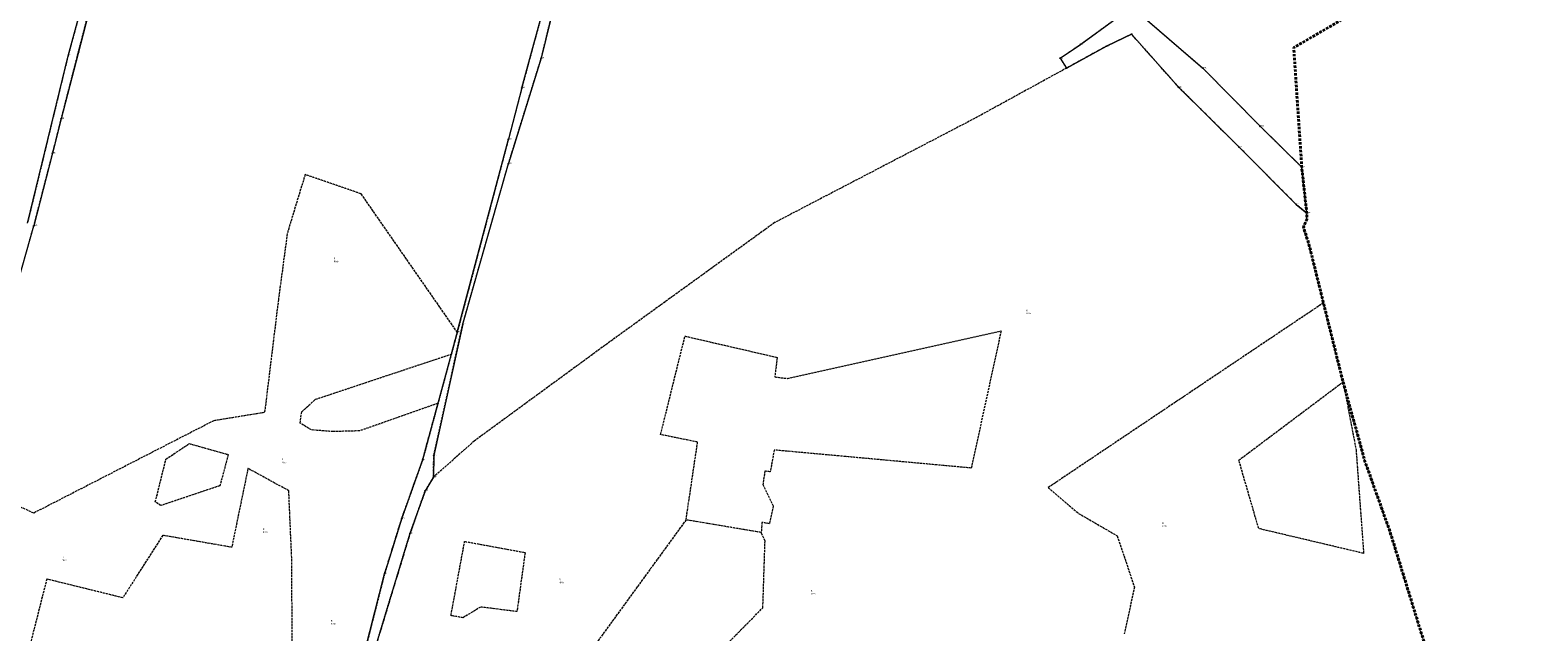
# Model space of a CAD drawing. Header units: metres. Extents: x 6524698 to 6533081, y 5883213 to 5896811.
# Tile 91 of 131: x 6527140 to 6528121, y 5893250 to 5893641. Entities that reach past the tile are written whole.
import ezdxf
from ezdxf.enums import TextEntityAlignment as Align

# ---------------------------------------------------------------- set-up
doc = ezdxf.new("R2010")
doc.units = ezdxf.units.M
for name, pattern in [('mapa zasadnicza$0$1.5_1.0', [2.5, 1.5, -1]), ('mapa zasadnicza$0$219-500', [0]), ('mapa zasadnicza$0$egkk-500', [2, 1.5, -0.5]), ('mapa zasadnicza$0$egug-500', [1, 0.5, -0.5])]:
    doc.linetypes.add(name, pattern=pattern)
for name, color, linetype in [('mapa zasadnicza$0$202-punkt graniczny', 7, 'Continuous'), ('mapa zasadnicza$0$202-punkt graniczny-Atr103', 7, 'Continuous'), ('mapa zasadnicza$0$203-punkt graniczny', 7, 'Continuous'), ('mapa zasadnicza$0$203-punkt graniczny-Atr104', 7, 'Continuous'), ('mapa zasadnicza$0$209-oznaczenie konturu klasyfikacyjnego', 7, 'Continuous'), ('mapa zasadnicza$0$210-oznaczenie konturu użytku gruntowego', 7, 'Continuous'), ('mapa zasadnicza$0$216-obręb ewidencyjny', 7, 'Continuous'), ('mapa zasadnicza$0$217-kontur klasyfikacyjny', 7, 'Continuous'), ('mapa zasadnicza$0$218-kontur użytku gruntowego', 7, 'Continuous'), ('mapa zasadnicza$0$219-działka ewidencyjna', 7, 'Continuous')]:
    doc.layers.add(name, color=color, linetype=linetype)
doc.styles.add('mapa zasadnicza$0$STANDARD', font='Working1250', dxfattribs={"width": 0.75})

# ---------------------------------------------------------------- blocks, each defined once
blk = doc.blocks.new('mapa zasadnicza$0$203')
at = {"linetype": 'Continuous', "lineweight": 0}
h = blk.add_hatch(color=0, dxfattribs=at)
edge = h.paths.add_edge_path()
edge.add_arc((0, 0), 0.045, 0, 360)
blk = doc.blocks.new('mapa zasadnicza$0$202')
at = {"color": 0, "linetype": 'Continuous', "lineweight": 0}
blk.add_circle((0, 0), 0.25, dxfattribs=at)

msp = doc.modelspace()

# ---------------------------------------------------------------- linework, layer by layer
at = {"layer": 'mapa zasadnicza$0$216-obręb ewidencyjny', "color": 7, "linetype": 'mapa zasadnicza$0$1.5_1.0', "lineweight": 35, "flags": 128}
for points in [[(6532173.44, 5894410.01), (6532146.43, 5894429.98), (6532121.94, 5894448.08), (6532080.02, 5894478.35), (6532068.86, 5894486.41), (6532021.73, 5894514.79), (6531992.6, 5894532.32), (6531947.82, 5894561.73), (6531920.42, 5894579.72), (6531901.27, 5894596.07), (6531894.35, 5894601.98), (6531821.26, 5894724.08), (6531814.31, 5894735.1), (6531811.23, 5894740.03), (6531780.22, 5894789.63), (6531767.74, 5894809.58), (6531750.79, 5894849.18), (6531748.39, 5894858.64), (6531740.52, 5894889.65), (6531722.79, 5894966.32), (6531701.22, 5895053.01), (6531686.07, 5895129.36), (6531669.12, 5895211.17), (6531624.01, 5895310.47), (6531614.29, 5895347), (6531603.94, 5895412.88), (6531598.73, 5895467.38), (6531564.77, 5895613.69), (6531556.6, 5895663.96), (6531552.51, 5895710.75), (6531539.6, 5895773.55), (6531544.35, 5895780.58), (6531544.16, 5895788.15), (6531507.25, 5895943.86), (6531499.19, 5895972.02), (6531486.51, 5896006.52), (6531466.15, 5896076.08), (6531454.43, 5896110.08), (6531431.22, 5896177.42), (6531430.43, 5896180.2), (6531424.28, 5896202.02), (6531414.58, 5896246.77), (6531402.85, 5896288.93), (6531394.99, 5896317.17), (6531392.26, 5896327.01), (6531376.91, 5896381.63), (6531368.27, 5896412.35), (6531367.02, 5896416.62), (6531318.81, 5896568.61), (6531272.76, 5896714.08), (6531217.21, 5896664.26), (6531190.62, 5896638.08), (6531186.78, 5896634.37), (6531127.14, 5896577.43), (6531100.18, 5896551.88), (6531086.51, 5896538.77), (6530989.57, 5896445.82), (6530931.52, 5896386.36), (6530883.06, 5896340.67), (6530877.3, 5896336.6), (6530873.73, 5896334.08), (6530858.65, 5896322.14), (6530767.28, 5896233.73), (6530678.44, 5896145.87), (6530572.05, 5896045.16), (6530563.1, 5896037.12), (6530451.04, 5895932.33), (6530385.68, 5895871.76), (6530354.37, 5895842.65), (6530280.46, 5895771.72), (6530232.76, 5895726.03), (6530226.82, 5895720.96), (6530177.71, 5895672.11), (6530155.08, 5895649.47), (6530136.64, 5895629.41), (6530101.12, 5895593.57), (6530084.35, 5895577.66), (6530025.14, 5895520.24), (6530019.45, 5895515.19), (6530011.77, 5895512.95), (6529995.37, 5895498.34), (6529944.65, 5895450.1), (6529883.96, 5895391.89), (6529874.86, 5895383.05), (6529856.89, 5895365.59), (6529806.63, 5895317.74), (6529777.32, 5895289.82), (6529767.93, 5895280.88), (6529727.8, 5895242.98), (6529716.4, 5895232.24), (6529611.75, 5895132.35), (6529602.11, 5895123.44), (6529564.79, 5895088.95), (6529442.18, 5894971.11), (6529348, 5894880.66), (6529341.6, 5894874.72), (6529205.1, 5894745.94), (6529095.11, 5894642.73), (6528985.24, 5894540.2), (6528979.86, 5894535.18), (6528950.63, 5894507.69), (6528940.33, 5894498.09), (6528899.89, 5894460.41), (6528759.38, 5894329.94), (6528671.55, 5894242.83), (6528626.12, 5894197.75), (6528570.28, 5894143.23), (6528564.23, 5894137.3), (6528527.75, 5894101.56), (6528446.8, 5894020.71), (6528384.19, 5893957.79), (6528337.7, 5893910.96), (6528325.94, 5893899.11), (6528292.63, 5893867.35), (6528263.34, 5893839.22), (6528235.37, 5893817.79), (6528212.45, 5893801.88), (6528192.4, 5893787.97), (6528160.44, 5893751.29), (6528093.51, 5893704.95), (6528051.1, 5893681.86), (6527962.24, 5893630.13), (6527966.7, 5893563.53), (6527967.45, 5893552.31), (6527970.73, 5893522.51), (6527970.79, 5893518.44), (6527968.55, 5893513.63), (6527972.36, 5893501.34), (6527994.3, 5893412.78), (6528008.56, 5893361.13), (6528024.92, 5893315.29), (6528047.55, 5893241.88), (6528061.74, 5893201.21), (6528080.19, 5893144.58), (6528103.06, 5893080.73), (6528114.87, 5893046.22), (6528118.84, 5893029.51), (6528166.45, 5892875.8), (6528171.14, 5892860.59), (6528192.07, 5892792.85), (6528202.22, 5892766.07), (6528211.23, 5892742.29), (6528214.23, 5892726.13), (6528216.98, 5892718.27), (6528217.45, 5892695.43), (6528253.12, 5892581.84), (6528274.02, 5892507.32), (6528276.69, 5892498.16), (6528296.22, 5892421.59), (6528299.61, 5892411.02), (6528334.62, 5892315.93), (6528349.09, 5892260.65), (6528377.11, 5892179.95), (6528394.78, 5892128.68), (6528440.31, 5891996.73), (6528446.42, 5891995.98), (6528618.95, 5892016.86), (6528665.82, 5892020.2), (6528743.5, 5892026.91), (6528810.71, 5892032.32), (6528929.03, 5892047.18), (6529084.54, 5892065.08), (6529137.05, 5892069.83), (6529163.27, 5892079.55), (6529183.63, 5892087.79), (6529198.7, 5892096.25), (6529272.43, 5892137.61), (6529299.93, 5892161.54), (6529302.53, 5892163.8), (6529315.87, 5892175.4), (6529326.47, 5892184.67), (6529341.14, 5892199.13), (6529440.16, 5892285.12), (6529457.93, 5892308.5), (6529472.77, 5892323.9), (6529519.91, 5892352.88), (6529537.94, 5892368.41), (6529543.85, 5892373.51), (6529606.4, 5892445.37), (6529658.73, 5892492.51), (6529670.09, 5892502.74), (6529686.63, 5892522.04), (6529732.12, 5892575.11), (6529757.09, 5892610.5), (6529779.62, 5892651.92), (6529797.52, 5892678.13), (6529839.46, 5892724.94), (6529870.95, 5892781.67), (6529898.89, 5892809.16), (6529922.19, 5892839.09), (6529934.43, 5892854.81), (6529953.15, 5892874.17), (6529965.1, 5892886.47), (6530012.8, 5892917.44), (6530031.5, 5892919.94), (6530070.88, 5892925.19), (6530098.14, 5892934.36), (6530109.36, 5892938.08), (6530135.18, 5892952.7), (6530167.6, 5892981.5), (6530232.92, 5893051.1), (6530259.88, 5893074.62), (6530286.3, 5893097.64), (6530336.76, 5893153.84), (6530364.12, 5893172.96), (6530403.79, 5893201.82), (6530436.38, 5893225.27), (6530494.74, 5893292.49), (6530545.01, 5893335.37), (6530557.68, 5893347.81), (6530648.56, 5893425.65), (6530689.83, 5893451.62), (6530733.98, 5893475.6), (6530772.07, 5893505.94), (6530852.43, 5893590.07), (6530857.49, 5893597.21), (6530891.97, 5893643.79), (6530917.57, 5893672.17), (6530950.23, 5893698.89), (6530954.1, 5893702.06), (6530977.54, 5893721.23), (6531019.6, 5893747.15), (6531141.96, 5893812.02), (6531213.08, 5893849.19), (6531238.4, 5893862.2), (6531260.04, 5893873.32), (6531289.74, 5893888.58), (6531296.49, 5893892.05), (6531306.22, 5893896.94), (6531368.93, 5893928.43), (6531397.54, 5893942.83), (6531414.17, 5893951.2), (6531423.14, 5893955.72), (6531453.45, 5893971.02), (6531561.58, 5894025.58), (6531627.85, 5894057.85), (6531656.74, 5894073.39), (6531720.57, 5894105.2), (6531769.98, 5894129.46), (6531780.94, 5894134.72), (6531821.73, 5894154.36), (6531826.18, 5894156.65), (6531827.33, 5894157.24), (6531894.03, 5894191.64), (6531897.66, 5894193.45), (6532059.55, 5894273.99), (6532168.75, 5894325.46), (6532285.62, 5894379.19), (6532256.72, 5894387.98), (6532237.4, 5894391.85), (6532209.71, 5894397.39)], [(6528080.19, 5893144.58), (6528061.74, 5893201.21), (6528047.55, 5893241.88), (6528024.92, 5893315.29), (6528008.56, 5893361.13), (6527994.3, 5893412.78), (6527972.36, 5893501.34), (6527968.55, 5893513.63), (6527970.79, 5893518.44), (6527970.73, 5893522.51), (6527967.45, 5893552.31), (6527966.7, 5893563.53), (6527962.24, 5893630.13), (6528051.1, 5893681.86), (6528093.51, 5893704.95), (6528160.44, 5893751.29), (6528192.4, 5893787.97), (6528212.45, 5893801.88), (6528235.37, 5893817.79), (6528263.34, 5893839.22), (6528292.63, 5893867.35), (6528325.94, 5893899.11), (6528322.17, 5893903.05), (6528250.73, 5893995.91), (6528184.31, 5894083.49), (6528144.78, 5894142.59), (6528140.26, 5894150.17), (6528112.08, 5894189.3), (6528016.98, 5894319.35), (6528001.44, 5894344.63), (6527975.61, 5894386.54), (6527948.25, 5894431.11), (6527919.91, 5894480.01), (6527892.39, 5894527.5), (6527882.42, 5894543.56), (6527855.65, 5894587.93), (6527823.65, 5894640.97), (6527805.93, 5894633.3), (6527750.7, 5894622.26), (6527703.08, 5894611.82), (6527660.79, 5894602.88), (6527644.2, 5894599.12), (6527623.22, 5894594.36), (6527546.55, 5894577.52), (6527485.04, 5894564.12), (6527442.59, 5894555.97), (6527376.5, 5894538.97), (6527356.91, 5894534.04), (6527324.89, 5894525.35), (6527242.36, 5894508.66), (6527235, 5894507.23), (6527228.04, 5894506.29), (6527159.89, 5894496.69), (6527053.58, 5894471.18), (6527004.75, 5894459.61), (6526977.15, 5894360.97), (6526895.2, 5894390.7), (6526886.54, 5894409.25), (6526848.25, 5894423.17), (6526790.81, 5894405.63), (6526783.96, 5894403.77), (6526751.66, 5894393.24), (6526675.52, 5894369.12), (6526524.19, 5894423.84), (6526526.13, 5894397.23), (6526528.98, 5894342.85), (6526531.21, 5894300.39), (6526524.41, 5894296.52), (6526520.88, 5894294.84), (6526433.18, 5894243.61), (6526409.32, 5894231.32), (6526314.07, 5894204.53), (6526268.73, 5894188.91), (6526258.95, 5894183.01), (6526232.67, 5894174.45), (6526048.77, 5894185.58), (6526028.42, 5894185.14), (6525944.02, 5894189.55), (6525880.8, 5894192.86), (6525865.46, 5894208.87), (6525815.37, 5894268.24), (6525725.76, 5894354.61), (6525677.43, 5894405.04), (6525642.47, 5894443.85), (6525631.75, 5894455.74), (6525621.46, 5894467.17), (6525618.11, 5894470.89), (6525610.84, 5894478.96), (6525545.06, 5894551.99), (6525537.2, 5894560.72), (6525460.52, 5894338.76), (6525456.21, 5894326.33), (6525450.16, 5894308.9), (6525445.22, 5894294.63), (6525423.21, 5894231.15), (6525415.4, 5894208.63), (6525399.64, 5894161.49), (6525369.98, 5894072.79), (6525342.34, 5893997.91), (6525337.4, 5893981.36), (6525266.58, 5893924.52), (6525217.93, 5893885.48), (6525120.08, 5893806.06), (6525080.21, 5893781.94), (6525034.62, 5893753.64), (6524956.86, 5893706.08), (6524954.17, 5893701.72), (6524952.33, 5893698.77), (6524951.12, 5893696.84), (6524924.06, 5893653.68), (6524922.11, 5893650.61), (6524908.03, 5893628.41), (6524885.99, 5893594.37), (6524823.72, 5893494.6), (6524818.62, 5893484.85), (6524776.38, 5893404.01), (6524760.03, 5893372.45), (6524743.69, 5893340.87), (6524727.34, 5893309.3), (6524725.32, 5893305.6), (6524701.12, 5893258.79), (6524698.5, 5893253.75), (6524741.55, 5893198.86), (6524787.16, 5893135.47), (6524797.48, 5893113.55), (6524827.59, 5893049.65), (6524848.15, 5892993.16), (6524885, 5892891.94), (6524886.71, 5892887.25), (6524900.94, 5892860.83), (6524938.01, 5892801.88), (6524942.47, 5892794.78), (6524958.2, 5892763.24), (6524982.49, 5892709.34), (6524989.65, 5892692.64), (6525021.29, 5892644.7), (6525047.57, 5892607.1), (6525072.42, 5892559.28), (6525080.98, 5892544.34), (6525104.23, 5892503.81), (6525105.73, 5892501.2), (6525124.09, 5892461.96), (6525158, 5892390.4), (6525163.69, 5892366.6), (6525187.74, 5892266.07), (6525200.42, 5892203.7), (6525210.27, 5892167.69), (6525235.54, 5892075.31), (6525239, 5892035.46), (6525241.84, 5892018.03), (6525246.18, 5891943.28), (6525246.02, 5891937.6), (6525245.65, 5891924.05), (6525244.65, 5891887.35), (6525244.88, 5891861.21), (6525245.32, 5891811.32), (6525234.24, 5891649.83), (6525224.07, 5891546.78), (6525208.12, 5891507.31), (6525193.48, 5891471.08), (6525186.45, 5891448.59), (6525184.14, 5891444.14), (6525180.5, 5891437.11), (6525176.64, 5891433.3), (6525163.56, 5891420.57), (6525150.33, 5891406.73), (6525149.34, 5891405.88), (6525147.46, 5891404.1), (6525146.26, 5891402.89), (6525142.82, 5891399.45), (6525132.06, 5891389.06), (6525128.35, 5891385.34), (6525124.8, 5891381.67), (6525121.13, 5891378.06), (6525095.65, 5891351.83), (6525053.05, 5891307.97), (6525038.88, 5891292.8), (6525015.99, 5891261.95), (6524996.02, 5891237.19), (6524958.43, 5891186.61), (6524908.74, 5891119.69), (6524979.34, 5891082.37), (6525035.16, 5891054.09), (6525074.44, 5891035.78), (6525140.68, 5891002.24), (6525158.27, 5890993.31), (6525169.95, 5890987.37), (6525189.03, 5890979.26), (6525225.79, 5890963.63), (6525241.68, 5890952.94), (6525280.63, 5890926.71), (6525286.23, 5890923.62), (6525353.13, 5890886.67), (6525387.9, 5890862.89), (6525416.13, 5890848.06), (6525465.51, 5890821.53), (6525489.55, 5890809.17), (6525532.35, 5890788.13), (6525593.44, 5890757.92), (6525656.38, 5890722.42), (6525712.1, 5890690.97), (6525744.09, 5890674.26), (6525753.93, 5890669.12), (6525811.57, 5890638.94), (6525889.01, 5890598.56), (6525902.26, 5890595.95), (6525968.12, 5890559.29), (6526048.15, 5890515.81), (6526148.09, 5890465.98), (6526205.96, 5890434.59), (6526262.38, 5890404.11), (6526332.75, 5890374.64), (6526425.41, 5890334.29), (6526595.63, 5890279.11), (6526573.45, 5890132.21), (6526575.25, 5890133.06), (6526592.18, 5890129.32), (6526722.43, 5890098.71), (6526728.64, 5890098.03), (6526735.76, 5890098.07), (6526740.34, 5890097.85), (6526742.25, 5890097.45), (6526749.57, 5890095.95), (6526757.09, 5890094.4), (6526758.07, 5890090.77), (6526792.43, 5890086.11), (6526812.21, 5890083.05), (6526890.35, 5890080.91), (6526909.87, 5890084.83), (6526952.34, 5890094.44), (6526971.01, 5890104.38), (6526981, 5890111.26), (6526988.84, 5890116.67), (6527008.52, 5890134.26), (6527045.63, 5890148.55), (6527057.31, 5890152.25), (6527077.89, 5890166.68), (6527165.07, 5890215.69), (6527220.83, 5890245.22), (6527241.28, 5890253.87), (6527273.45, 5890274.12), (6527288.1, 5890288.63), (6527313.38, 5890308.14), (6527321.27, 5890314.22), (6527338.23, 5890321.73), (6527355.64, 5890331.57), (6527391.42, 5890349.92), (6527454.67, 5890547.02), (6527509.07, 5890729.27), (6527517.65, 5890758.02), (6527651.09, 5891150.82), (6527705.03, 5891299.34), (6527759.25, 5891463.12), (6527785.51, 5891547.1), (6527787.58, 5891553.86), (6527801.61, 5891598.79), (6527846.82, 5891746.29), (6528014.33, 5891830.31), (6528198.8, 5891907.55), (6528440.31, 5891996.73), (6528394.78, 5892128.68), (6528377.11, 5892179.95), (6528349.09, 5892260.65), (6528334.62, 5892315.93), (6528299.61, 5892411.02), (6528296.22, 5892421.59), (6528276.69, 5892498.16), (6528274.02, 5892507.32), (6528253.12, 5892581.84), (6528217.45, 5892695.43), (6528216.98, 5892718.27), (6528214.23, 5892726.13), (6528211.23, 5892742.29), (6528202.22, 5892766.07), (6528192.07, 5892792.85), (6528171.14, 5892860.59), (6528166.45, 5892875.8), (6528118.84, 5893029.51), (6528114.87, 5893046.22), (6528103.06, 5893080.73)]]:
    msp.add_lwpolyline(points, close=True, dxfattribs=at)
at = {"layer": 'mapa zasadnicza$0$217-kontur klasyfikacyjny', "color": 92, "linetype": 'mapa zasadnicza$0$egkk-500', "lineweight": 18, "flags": 128}
for points in [[(6527856.66, 5893638.92), (6527840.41, 5893631.08)], [(6527887.56, 5893604.25), (6527856.66, 5893638.92)], [(6527840.41, 5893631.08), (6527814.38, 5893616.79)], [(6527814.38, 5893616.79), (6527754.68, 5893584.08)], [(6527926.71, 5893565.47), (6527887.56, 5893604.25)], [(6527754.68, 5893584.08), (6527624.58, 5893516.37)], [(6527963.72, 5893528.23), (6527926.71, 5893565.47)], [(6527319.17, 5893547.62), (6527307.54, 5893509.22)], [(6527355.63, 5893535.07), (6527319.17, 5893547.62)], [(6527418.17, 5893445.05), (6527355.63, 5893535.07)], [(6527970.73, 5893522.51), (6527963.72, 5893528.23)], [(6527624.58, 5893516.37), (6527515.7, 5893437.65)], [(6527968.55, 5893513.63), (6527970.79, 5893518.44)], [(6527970.79, 5893518.44), (6527970.73, 5893522.51)], [(6527307.54, 5893509.22), (6527301.78, 5893466.24)], [(6527972.36, 5893501.34), (6527968.55, 5893513.63)], [(6527978.61, 5893476.11), (6527972.36, 5893501.34)], [(6527981.57, 5893464.18), (6527978.61, 5893476.11)], [(6527301.78, 5893466.24), (6527292.81, 5893392.9)], [(6527981.57, 5893464.18), (6527802.43, 5893344.04)], [(6527994.3, 5893412.78), (6527981.57, 5893464.18)], [(6527414.32, 5893430.87), (6527418.17, 5893445.05)], [(6527515.7, 5893437.65), (6527429.1, 5893374.3)], [(6527550.41, 5893378.55), (6527566.26, 5893442.56)], [(6527566.26, 5893442.56), (6527626.15, 5893428.73)], [(6527632.89, 5893415.07), (6527771.9, 5893445.95)], [(6527771.9, 5893445.95), (6527752.47, 5893356.77)], [(6527325.95, 5893401.49), (6527414.32, 5893430.87)], [(6527626.15, 5893428.73), (6527624.69, 5893415.99)], [(6527624.69, 5893415.99), (6527632.89, 5893415.07)], [(6527926.51, 5893361.9), (6527994.3, 5893412.78)], [(6528008.56, 5893361.13), (6527994.3, 5893412.78)], [(6527994.3, 5893412.78), (6528002.8, 5893368.49)], [(6527316.96, 5893393.39), (6527325.95, 5893401.49)], [(6527405.63, 5893398.89), (6527354.64, 5893380.96)], [(6527395.61, 5893362.02), (6527405.63, 5893398.89)], [(6527259.71, 5893387.53), (6527142.64, 5893327.51)], [(6527292.81, 5893392.9), (6527259.71, 5893387.53)], [(6527315.92, 5893386.03), (6527316.96, 5893393.39)], [(6527323.37, 5893381.56), (6527315.92, 5893386.03)], [(6527337.31, 5893380.48), (6527323.37, 5893381.56)], [(6527354.64, 5893380.96), (6527337.31, 5893380.48)], [(6527574.48, 5893373.65), (6527550.41, 5893378.55)], [(6527228.67, 5893362.58), (6527243.82, 5893372.67)], [(6527243.82, 5893372.67), (6527269.16, 5893365.55)], [(6527429.1, 5893374.3), (6527402.63, 5893350.82)], [(6527566.96, 5893323.11), (6527574.48, 5893373.65)], [(6527624.3, 5893368.51), (6527621.69, 5893354.34)], [(6527752.47, 5893356.77), (6527624.3, 5893368.51)], [(6528002.8, 5893368.49), (6528007.68, 5893301.29)], [(6527221.71, 5893334.72), (6527228.67, 5893362.58)], [(6527269.16, 5893365.55), (6527263.78, 5893345.32)], [(6527382.07, 5893324.09), (6527395.61, 5893362.02)], [(6527939.45, 5893317.43), (6527926.51, 5893361.9)], [(6528024.92, 5893315.29), (6528008.56, 5893361.13)], [(6527142.64, 5893327.51), (6527095.77, 5893348.65)], [(6527281.99, 5893356.54), (6527271.44, 5893305.27)], [(6527308.53, 5893342.05), (6527281.99, 5893356.54)], [(6527402.63, 5893350.82), (6527397.26, 5893341.96)], [(6527618.16, 5893354.82), (6527616.97, 5893346.12)], [(6527621.69, 5893354.34), (6527618.16, 5893354.82)], [(6527263.78, 5893345.32), (6527225.35, 5893332.41)], [(6527310.45, 5893298.53), (6527308.53, 5893342.05)], [(6527397.26, 5893341.96), (6527387.38, 5893314.16)], [(6527616.97, 5893346.12), (6527623.65, 5893332.05)], [(6527802.43, 5893344.04), (6527822.23, 5893327.32)], [(6527225.35, 5893332.41), (6527221.71, 5893334.72)], [(6527623.65, 5893332.05), (6527621.15, 5893320.58)], [(6527370.89, 5893288.09), (6527382.07, 5893324.09)], [(6527566.96, 5893323.11), (6527489.54, 5893216.77)], [(6527604.7, 5893316.74), (6527566.96, 5893323.11)], [(6527616.26, 5893321.48), (6527615.87, 5893314.86)], [(6527621.15, 5893320.58), (6527616.26, 5893321.48)], [(6527822.23, 5893327.32), (6527847.43, 5893312.67)], [(6527226.54, 5893313.03), (6527200.61, 5893272.41)], [(6527271.44, 5893305.27), (6527226.54, 5893313.03)], [(6527387.38, 5893314.16), (6527361.57, 5893229.32)], [(6527414.03, 5893260.86), (6527422.94, 5893309.07)], [(6527422.94, 5893309.07), (6527462.25, 5893301.85)], [(6527613.42, 5893315.27), (6527604.7, 5893316.74)], [(6527615.87, 5893314.86), (6527613.42, 5893315.27)], [(6527618.34, 5893309.33), (6527615.87, 5893314.86)], [(6527616.92, 5893266), (6527618.34, 5893309.33)], [(6527847.43, 5893312.67), (6527858.62, 5893279.27)], [(6528007.68, 5893301.29), (6527939.45, 5893317.43)], [(6528047.55, 5893241.88), (6528024.92, 5893315.29)], [(6527462.25, 5893301.85), (6527456.97, 5893263.45)], [(6527311.16, 5893189.97), (6527310.45, 5893298.53)], [(6527151.13, 5893284.59), (6527133.7, 5893216.16)], [(6527200.61, 5893272.41), (6527151.13, 5893284.59)], [(6527342.5, 5893176.29), (6527370.89, 5893288.09)], [(6527858.62, 5893279.27), (6527851.99, 5893249)], [(6527421.86, 5893259.49), (6527414.03, 5893260.86)], [(6527433.32, 5893266.43), (6527421.86, 5893259.49)], [(6527456.97, 5893263.45), (6527433.32, 5893266.43)], [(6527586.78, 5893235.42), (6527616.92, 5893266)]]:
    msp.add_lwpolyline(points, dxfattribs=at)
at = {"layer": 'mapa zasadnicza$0$218-kontur użytku gruntowego', "color": 3, "linetype": 'mapa zasadnicza$0$egug-500', "lineweight": 18, "flags": 128}
for points in [[(6527171.46, 5893626.42), (6527190.09, 5893698.37)], [(6527178.69, 5893674.91), (6527164.95, 5893624.71)], [(6527477.43, 5893667.62), (6527460.14, 5893603.91)], [(6527472.72, 5893623.23), (6527479.88, 5893652.56)], [(6527846.76, 5893649.11), (6527823.44, 5893632.14)], [(6527903.13, 5893616.76), (6527867.15, 5893647.76)], [(6527856.66, 5893638.92), (6527840.41, 5893631.08)], [(6527887.56, 5893604.25), (6527856.66, 5893638.92)], [(6527164.95, 5893624.71), (6527138.61, 5893516.05)], [(6527160.51, 5893583.79), (6527171.46, 5893626.42)], [(6527451.43, 5893554.71), (6527472.72, 5893623.23)], [(6527823.44, 5893632.14), (6527810.33, 5893623.24)], [(6527810.33, 5893623.24), (6527814.38, 5893616.79)], [(6527840.41, 5893631.08), (6527814.38, 5893616.79)], [(6527814.38, 5893616.79), (6527754.68, 5893584.08)], [(6527907.61, 5893612.22), (6527903.13, 5893616.76)], [(6527460.14, 5893603.91), (6527451.43, 5893570.55)], [(6527926.71, 5893565.47), (6527887.56, 5893604.25)], [(6527909.52, 5893610.29), (6527907.61, 5893612.22)], [(6527940.41, 5893578.98), (6527909.52, 5893610.29)], [(6527154.89, 5893561.48), (6527160.51, 5893583.79)], [(6527754.68, 5893584.08), (6527624.58, 5893516.37)], [(6527967.45, 5893552.31), (6527940.41, 5893578.98)], [(6527451.43, 5893570.55), (6527418.17, 5893445.05)], [(6527963.72, 5893528.23), (6527926.71, 5893565.47)], [(6527149.5, 5893540.62), (6527154.89, 5893561.48)], [(6527421.7, 5893450.39), (6527451.43, 5893554.71)], [(6527319.17, 5893547.62), (6527307.54, 5893509.22)], [(6527355.63, 5893535.07), (6527319.17, 5893547.62)], [(6527970.73, 5893522.51), (6527967.45, 5893552.31)], [(6527142.7, 5893514.3), (6527149.5, 5893540.62)], [(6527418.17, 5893445.05), (6527355.63, 5893535.07)], [(6527970.73, 5893522.51), (6527963.72, 5893528.23)], [(6527624.58, 5893516.37), (6527515.7, 5893437.65)], [(6527968.55, 5893513.63), (6527970.79, 5893518.44)], [(6527970.79, 5893518.44), (6527970.73, 5893522.51)], [(6527139.66, 5893503.57), (6527142.7, 5893514.3)], [(6527307.54, 5893509.22), (6527301.78, 5893466.24)], [(6527972.36, 5893501.34), (6527968.55, 5893513.63)], [(6527978.61, 5893476.11), (6527972.36, 5893501.34)], [(6527981.57, 5893464.18), (6527978.61, 5893476.11)], [(6527301.78, 5893466.24), (6527292.81, 5893392.9)], [(6527981.57, 5893464.18), (6527802.43, 5893344.04)], [(6527994.3, 5893412.78), (6527981.57, 5893464.18)], [(6527402.85, 5893365.03), (6527421.7, 5893450.39)], [(6527418.17, 5893445.05), (6527414.32, 5893430.87)], [(6527515.7, 5893437.65), (6527429.1, 5893374.3)], [(6527550.41, 5893378.55), (6527566.26, 5893442.56)], [(6527566.26, 5893442.56), (6527626.15, 5893428.73)], [(6527632.89, 5893415.07), (6527771.9, 5893445.95)], [(6527771.9, 5893445.95), (6527752.47, 5893356.77)], [(6527325.95, 5893401.49), (6527414.32, 5893430.87)], [(6527414.32, 5893430.87), (6527405.63, 5893398.89)], [(6527626.15, 5893428.73), (6527624.69, 5893415.99)], [(6527624.69, 5893415.99), (6527632.89, 5893415.07)], [(6527926.51, 5893361.9), (6527994.3, 5893412.78)], [(6528008.56, 5893361.13), (6527994.3, 5893412.78)], [(6527994.3, 5893412.78), (6528002.8, 5893368.49)], [(6527316.96, 5893393.39), (6527325.95, 5893401.49)], [(6527405.63, 5893398.89), (6527354.64, 5893380.96)], [(6527405.63, 5893398.89), (6527395.61, 5893362.02)], [(6527259.71, 5893387.53), (6527142.64, 5893327.51)], [(6527292.81, 5893392.9), (6527259.71, 5893387.53)], [(6527315.92, 5893386.03), (6527316.96, 5893393.39)], [(6527323.37, 5893381.56), (6527315.92, 5893386.03)], [(6527337.31, 5893380.48), (6527323.37, 5893381.56)], [(6527354.64, 5893380.96), (6527337.31, 5893380.48)], [(6527574.48, 5893373.65), (6527550.41, 5893378.55)], [(6527228.67, 5893362.58), (6527243.82, 5893372.67)], [(6527243.82, 5893372.67), (6527269.16, 5893365.55)], [(6527429.1, 5893374.3), (6527402.63, 5893350.82)], [(6527566.96, 5893323.11), (6527574.48, 5893373.65)], [(6527624.3, 5893368.51), (6527621.69, 5893354.34)], [(6527752.47, 5893356.77), (6527624.3, 5893368.51)], [(6528002.8, 5893368.49), (6528007.68, 5893301.29)], [(6527221.71, 5893334.72), (6527228.67, 5893362.58)], [(6527269.16, 5893365.55), (6527263.78, 5893345.32)], [(6527395.61, 5893362.02), (6527382.07, 5893324.09)], [(6527402.63, 5893350.82), (6527402.85, 5893365.03)], [(6527939.45, 5893317.43), (6527926.51, 5893361.9)], [(6528024.92, 5893315.29), (6528008.56, 5893361.13)], [(6527142.64, 5893327.51), (6527095.77, 5893348.65)], [(6527281.99, 5893356.54), (6527271.44, 5893305.27)], [(6527308.53, 5893342.05), (6527281.99, 5893356.54)], [(6527397.26, 5893341.96), (6527402.63, 5893350.82)], [(6527618.16, 5893354.82), (6527616.97, 5893346.12)], [(6527621.69, 5893354.34), (6527618.16, 5893354.82)], [(6527263.78, 5893345.32), (6527225.35, 5893332.41)], [(6527310.45, 5893298.53), (6527308.53, 5893342.05)], [(6527387.38, 5893314.16), (6527397.26, 5893341.96)], [(6527616.97, 5893346.12), (6527623.65, 5893332.05)], [(6527802.43, 5893344.04), (6527822.23, 5893327.32)], [(6527225.35, 5893332.41), (6527221.71, 5893334.72)], [(6527623.65, 5893332.05), (6527621.15, 5893320.58)], [(6527382.07, 5893324.09), (6527370.89, 5893288.09)], [(6527566.96, 5893323.11), (6527489.54, 5893216.77)], [(6527604.7, 5893316.74), (6527566.96, 5893323.11)], [(6527616.26, 5893321.48), (6527615.87, 5893314.86)], [(6527621.15, 5893320.58), (6527616.26, 5893321.48)], [(6527822.23, 5893327.32), (6527847.43, 5893312.67)], [(6527226.54, 5893313.03), (6527200.61, 5893272.41)], [(6527271.44, 5893305.27), (6527226.54, 5893313.03)], [(6527361.57, 5893229.32), (6527387.38, 5893314.16)], [(6527414.03, 5893260.86), (6527422.94, 5893309.07)], [(6527422.94, 5893309.07), (6527462.25, 5893301.85)], [(6527613.42, 5893315.27), (6527604.7, 5893316.74)], [(6527615.87, 5893314.86), (6527613.42, 5893315.27)], [(6527618.34, 5893309.33), (6527615.87, 5893314.86)], [(6527616.92, 5893266), (6527618.34, 5893309.33)], [(6527847.43, 5893312.67), (6527858.62, 5893279.27)], [(6528007.68, 5893301.29), (6527939.45, 5893317.43)], [(6528047.55, 5893241.88), (6528024.92, 5893315.29)], [(6527462.25, 5893301.85), (6527456.97, 5893263.45)], [(6527311.16, 5893189.97), (6527310.45, 5893298.53)], [(6527151.13, 5893284.59), (6527133.7, 5893216.16)], [(6527200.61, 5893272.41), (6527151.13, 5893284.59)], [(6527370.89, 5893288.09), (6527342.5, 5893176.29)], [(6527858.62, 5893279.27), (6527851.99, 5893249)], [(6527421.86, 5893259.49), (6527414.03, 5893260.86)], [(6527433.32, 5893266.43), (6527421.86, 5893259.49)], [(6527456.97, 5893263.45), (6527433.32, 5893266.43)], [(6527586.78, 5893235.42), (6527616.92, 5893266)]]:
    msp.add_lwpolyline(points, dxfattribs=at)
at = {"layer": 'mapa zasadnicza$0$219-działka ewidencyjna', "color": 7, "linetype": 'mapa zasadnicza$0$219-500', "lineweight": 18, "flags": 128}
for points in [[(6527164.95, 5893624.71), (6527206.07, 5893774.95)], [(6527209.46, 5893773.18), (6527171.46, 5893626.42)], [(6527497.33, 5893723.98), (6527472.72, 5893623.23)], [(6527460.14, 5893603.91), (6527477.43, 5893667.62)], [(6527823.44, 5893632.14), (6527846.76, 5893649.11)], [(6527867.15, 5893647.76), (6527903.13, 5893616.76)], [(6527840.41, 5893631.08), (6527856.66, 5893638.92)], [(6527856.66, 5893638.92), (6527887.56, 5893604.25)], [(6527138.61, 5893516.05), (6527164.95, 5893624.71)], [(6527171.46, 5893626.42), (6527160.51, 5893583.79)], [(6527472.72, 5893623.23), (6527451.43, 5893554.71)], [(6527810.33, 5893623.24), (6527823.44, 5893632.14)], [(6527810.33, 5893623.24), (6527814.38, 5893616.79)], [(6527814.38, 5893616.79), (6527840.41, 5893631.08)], [(6527903.13, 5893616.76), (6527940.41, 5893578.98)], [(6527460.14, 5893603.91), (6527451.43, 5893570.55)], [(6527926.71, 5893565.47), (6527887.56, 5893604.25)], [(6527160.51, 5893583.79), (6527154.89, 5893561.48)], [(6527967.45, 5893552.31), (6527940.41, 5893578.98)], [(6527418.17, 5893445.05), (6527451.43, 5893570.55)], [(6527926.71, 5893565.47), (6527963.72, 5893528.23)], [(6527154.89, 5893561.48), (6527142.7, 5893514.3)], [(6527421.7, 5893450.39), (6527451.43, 5893554.71)], [(6527970.73, 5893522.51), (6527967.45, 5893552.31)], [(6527963.72, 5893528.23), (6527970.73, 5893522.51)], [(6527068.27, 5893251.58), (6527142.7, 5893514.3)], [(6527421.7, 5893450.39), (6527402.85, 5893365.03)], [(6527418.17, 5893445.05), (6527395.61, 5893362.02)], [(6527395.61, 5893362.02), (6527382.07, 5893324.09)], [(6527402.85, 5893365.03), (6527402.63, 5893350.82)], [(6527402.63, 5893350.82), (6527397.26, 5893341.96)], [(6527397.26, 5893341.96), (6527387.38, 5893314.16)], [(6527382.07, 5893324.09), (6527370.89, 5893288.09)], [(6527387.38, 5893314.16), (6527361.57, 5893229.32)], [(6527342.5, 5893176.29), (6527370.89, 5893288.09)]]:
    msp.add_lwpolyline(points, dxfattribs=at)

# ---------------------------------------------------------------- block references
at = {"layer": 'mapa zasadnicza$0$202-punkt graniczny', "color": 7, "linetype": 'Continuous', "lineweight": 18}
for p in [(6527856.66, 5893638.92), (6527171.46, 5893626.42), (6527472.72, 5893623.23), (6527810.33, 5893623.24), (6527823.44, 5893632.14), (6527840.41, 5893631.08), (6527814.38, 5893616.79), (6527903.13, 5893616.76), (6527460.14, 5893603.91), (6527887.56, 5893604.25), (6527160.51, 5893583.79), (6527940.41, 5893578.98), (6527451.43, 5893570.55), (6527926.71, 5893565.47), (6527154.89, 5893561.48), (6527451.43, 5893554.71), (6527967.45, 5893552.31), (6527963.72, 5893528.23), (6527970.73, 5893522.51), (6527142.7, 5893514.3), (6527418.17, 5893445.05), (6527395.61, 5893362.02), (6527402.85, 5893365.03), (6527402.63, 5893350.82), (6527397.26, 5893341.96), (6527382.07, 5893324.09), (6527387.38, 5893314.16), (6527370.89, 5893288.09)]:
    msp.add_blockref('mapa zasadnicza$0$202', p, dxfattribs=at)
at = {"layer": 'mapa zasadnicza$0$203-punkt graniczny', "color": 7, "linetype": 'Continuous', "lineweight": 18}
for p in [(6527164.95, 5893624.71), (6527421.7, 5893450.39)]:
    msp.add_blockref('mapa zasadnicza$0$203', p, dxfattribs=at)

# ---------------------------------------------------------------- texts
at = {"layer": 'mapa zasadnicza$0$202-punkt graniczny-Atr103', "color": 7, "style": 'mapa zasadnicza$0$STANDARD', "width": 0.667}
for s, p in [('7413', (6527823.44, 5893632.14)), ('7421', (6527856.66, 5893638.92)), ('1528', (6527171.46, 5893626.42)), ('7467', (6527472.72, 5893623.23)), ('7411', (6527810.33, 5893623.24)), ('7420', (6527840.41, 5893631.08)), ('7412', (6527814.38, 5893616.79)), ('10708', (6527903.13, 5893616.76)), ('7584', (6527460.14, 5893603.91)), ('7428', (6527887.56, 5893604.25)), ('1529', (6527160.51, 5893583.79)), ('10709', (6527940.41, 5893578.98)), ('7585', (6527451.43, 5893570.55)), ('7422', (6527926.71, 5893565.47)), ('1530', (6527154.89, 5893561.48)), ('7468', (6527451.43, 5893554.71)), ('46591', (6527967.45, 5893552.31)), ('7423', (6527963.72, 5893528.23)), ('10822', (6527142.7, 5893514.3)), ('33680', (6527970.73, 5893522.51)), ('7493', (6527418.17, 5893445.05)), ('7494', (6527395.61, 5893362.02)), ('7407', (6527402.85, 5893365.03)), ('7408', (6527402.63, 5893350.82)), ('7409', (6527397.26, 5893341.96)), ('7495', (6527382.07, 5893324.09)), ('7410', (6527387.38, 5893314.16)), ('7496', (6527370.89, 5893288.09))]:
    msp.add_text(s, height=0.75, dxfattribs=at).set_placement(p)
at = {"layer": 'mapa zasadnicza$0$203-punkt graniczny-Atr104', "color": 7, "style": 'mapa zasadnicza$0$STANDARD', "width": 0.667}
for s, p in [('1520', (6527164.95, 5893624.71)), ('1677', (6527421.7, 5893450.39))]:
    msp.add_text(s, height=0.75, dxfattribs=at).set_placement(p)
at = {"layer": 'mapa zasadnicza$0$209-oznaczenie konturu klasyfikacyjnego', "color": 3, "linetype": 'Continuous', "lineweight": 18, "style": 'mapa zasadnicza$0$STANDARD', "width": 0.79}
for s, p in [('RIVb', (6527337.84, 5893491.6)), ('RIVa', (6527788.28, 5893457.88)), ('RIVb', (6527303.98, 5893360.95)), ('RIVb', (6527876.69, 5893319.57)), ('RIVa', (6527291.74, 5893315.62)), ('RIVb', (6527161.06, 5893297.36)), ('RIVa', (6527484.32, 5893282.92)), ('RIVa', (6527648.11, 5893275.6)), ('RIVb', (6527335.94, 5893256.05))]:
    msp.add_text(s, height=1, dxfattribs=at).set_placement(p, align=Align.TOP_LEFT)
at = {"layer": 'mapa zasadnicza$0$210-oznaczenie konturu użytku gruntowego', "color": 3, "linetype": 'Continuous', "lineweight": 18, "style": 'mapa zasadnicza$0$STANDARD', "width": 0.79}
for p in [(6527337.84, 5893492.5), (6527788.28, 5893458.78), (6527303.98, 5893361.85), (6527876.69, 5893320.47), (6527291.74, 5893316.52), (6527161.06, 5893298.26), (6527484.32, 5893283.82), (6527648.11, 5893276.5), (6527335.94, 5893256.95)]:
    msp.add_text('R', height=1, dxfattribs=at).set_placement(p)

doc.saveas('drawing.dxf')
